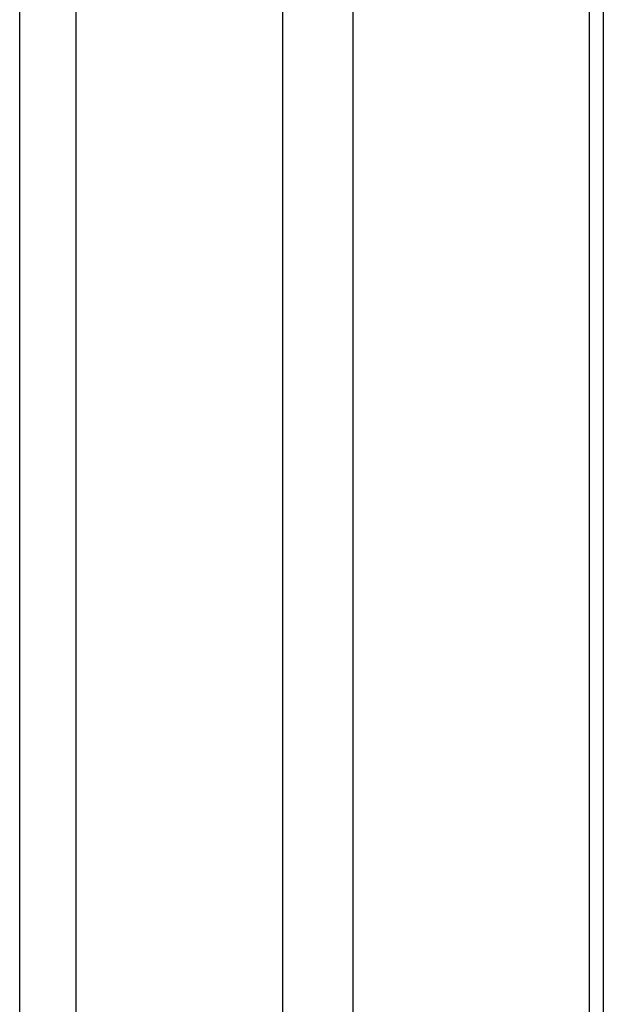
# Model space of a CAD drawing. Header units: millimetres. Extents: x 0 to 1118, y 0 to 864.
# Tile 144 of 256: x 902.18 to 905.12, y 622.02 to 626.98. Entities that reach past the tile are written whole.
import ezdxf

# ---------------------------------------------------------------- set-up
doc = ezdxf.new("R2010")
doc.units = ezdxf.units.MM

msp = doc.modelspace()

# ---------------------------------------------------------------- linework, layer by layer
at = {"color": 7, "linetype": 'Continuous', "lineweight": 25}
for p, q in [((905.0461, 646.1694), (905.0461, 591.8531)), ((905.1168, 646.1286), (905.1168, 591.8123)), ((903.8561, 637.2325), (903.8561, 614.3862)), ((903.5026, 614.3017), (903.5026, 637.148)), ((902.4611, 636.5467), (902.4611, 614.903)), ((902.1783, 614.8353), (902.1783, 636.479))]:
    msp.add_line(p, q, dxfattribs=at)

doc.saveas('drawing.dxf')
